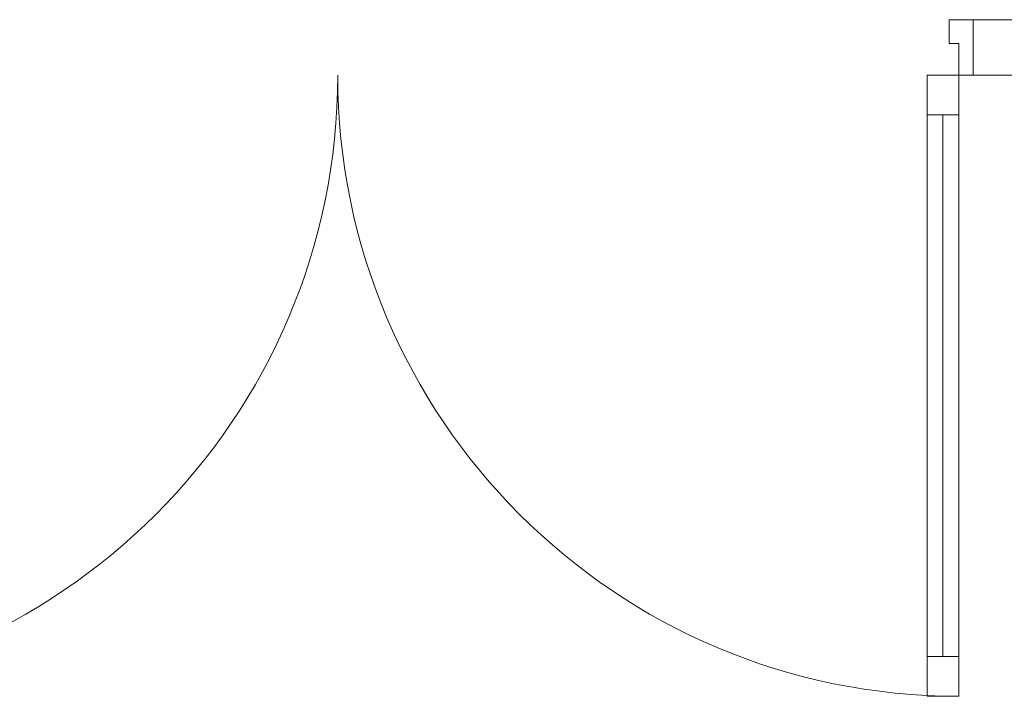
# Model space of a CAD drawing. Header units: millimetres. Extents: x -28277 to 305935, y -19284 to 4746.
# Tile 171 of 256: x 166836 to 168076, y 1258 to 2110. Entities that reach past the tile are written whole.
import ezdxf

# ---------------------------------------------------------------- set-up
doc = ezdxf.new("R2010")
doc.units = ezdxf.units.MM
doc.header["$MEASUREMENT"] = 0
doc.layers.add('Nuevo_08_E_Envans secs', color=7, linetype='Continuous')
doc.layers.add('Nuevo_Puertas Archicad', color=7, linetype='Continuous')
doc.layers.add('Nuevo_Puertas Archicad_Pluma_Nº__1', color=7, linetype='Continuous', lineweight=5)
doc.layers.add('Nuevo_Ventanas Archicad_Pluma_Nº__1', color=7, linetype='Continuous', lineweight=5)
doc.layers.add('Nuevo_Puertas Archicad_Pluma_Nº__3', color=7, linetype='Continuous', lineweight=5, true_color=0xa4a4a4)
doc.layers.add('Nuevo_Ventanas Archicad_Pluma_Nº__103', color=7, linetype='Continuous', lineweight=5, true_color=0xa4a4a6)
pattern_1 = [(0, (0, 0), (0, 1558.8), [97.5, -802.5]), (0, (450, 779.4), (0, 1558.8), [97.5, -802.5]), (60, (0, 0), (-1350, 779.4), [97.5, -802.5]), (60, (900, 0), (-1350, 779.4), [97.5, -802.5]), (120, (97.5, 0), (1350, 779.4), [97.5, -802.5]), (120, (997.5, 0), (1350, 779.4), [97.5, -802.5]), (0, (0, 150), (0, 300), [0, -300, 0, -450]), (45, (150, 150), (-212.13, 212.13), [0, -225, 0, -375])]

# ---------------------------------------------------------------- blocks, each defined once
blk = doc.blocks.new('Ventana Escaparate 27_7')
at = {"layer": 'Nuevo_Ventanas Archicad_Pluma_Nº__103', "linetype": 'Continuous', "lineweight": 5, "true_color": 0xa4a4a6}
h = blk.add_hatch(dxfattribs=at)
h.set_pattern_fill('Acero_0007', color=253, style=0, pattern_type=2)
h.set_pattern_definition([(45, (0, 0), (-318.2, 318.2), []), (45, (-106.07, 106.07), (-318.2, 318.2), [])])
h.paths.add_polyline_path([(-1585, 0), (-1585, -70), (-1545, -70), (-1545, 0)])
at = {"layer": 'Nuevo_Ventanas Archicad_Pluma_Nº__1', "color": 7, "linetype": 'Continuous', "lineweight": 5}
for p, q in [((-1585, 0), (1585, 0)), ((-1585, 0), (1585, 0)), ((-1585, 0), (-1585, -70)), ((-1545, 0), (-1585, 0)), ((-1585, -5), (-1585, 0)), ((-1585, -5), (-1585, 0)), ((-1585, -65), (-1585, -5)), ((-1585, -65), (-1585, -5)), ((-1585, -70), (-1585, -65)), ((-1585, -70), (-1585, -65)), ((-1585, -70), (1585, -70)), ((-1585, -70), (1585, -70)), ((-1585, -70), (-1545, -70))]:
    blk.add_line(p, q, dxfattribs=at)
blk = doc.blocks.new('Puerta Doble 27_5')
at = {"layer": 'Nuevo_Puertas Archicad', "linetype": 'Continuous', "lineweight": 0, "true_color": 0xffffff}
h = blk.add_hatch(dxfattribs=at)
h.set_pattern_fill('Hormigón_en_Masa_0007', style=0, pattern_type=2)
h.set_pattern_definition(pattern_1)
h.paths.add_polyline_path([(-782, 782), (-782, 732), (-742, 732), (-742, 782)])
h = blk.add_hatch(dxfattribs=at)
h.set_pattern_fill('Hormigón_en_Masa_0007', style=0, pattern_type=2)
h.set_pattern_definition(pattern_1)
h.paths.add_polyline_path([(782, 782), (742, 782), (742, 732), (782, 732)])
h = blk.add_hatch(dxfattribs=at)
h.set_pattern_fill('Hormigón_en_Masa_0007', style=0, pattern_type=2)
h.set_pattern_definition(pattern_1)
h.paths.add_polyline_path([(-742, 0), (-742, 50), (-782, 50), (-782, 0)])
h = blk.add_hatch(dxfattribs=at)
h.set_pattern_fill('Hormigón_en_Masa_0007', style=0, pattern_type=2)
h.set_pattern_definition(pattern_1)
h.paths.add_polyline_path([(742, 0), (782, 0), (782, 50), (742, 50)])
at = {"layer": 'Nuevo_Puertas Archicad_Pluma_Nº__1', "color": 7, "linetype": 'Continuous', "lineweight": 5}
for p, q in [((-782, 782), (-782, 732)), ((-742, 782), (-782, 782)), ((-742, 732), (-742, 782)), ((742, 732), (742, 782)), ((742, 782), (782, 782)), ((782, 782), (782, 732)), ((-782, 732), (-742, 732)), ((-762, 732), (-762, 50)), ((782, 732), (742, 732)), ((762, 732), (762, 50)), ((-742, 50), (-782, 50)), ((-782, 50), (-782, 0)), ((-742, 0), (-742, 50)), ((742, 0), (742, 50)), ((742, 50), (782, 50)), ((782, 50), (782, 0)), ((-782, 0), (-800, 0)), ((-800, 0), (-800, -70)), ((-800, 0), (-800, -5)), ((-800, 0), (-800, -5)), ((-782, -40), (-782, 0)), ((-782, 0), (-742, 0)), ((782, 0), (742, 0)), ((800, 0), (782, 0)), ((782, 0), (782, -40)), ((800, -70), (800, 0)), ((800, 0), (800, -5)), ((800, 0), (800, -5)), ((-800, -5), (-800, -65)), ((-800, -5), (-800, -65)), ((800, -5), (800, -65)), ((800, -5), (800, -65)), ((-770, -40), (-782, -40)), ((-770, -70), (-770, -40)), ((782, -40), (770, -40)), ((770, -40), (770, -70)), ((-800, -65), (-800, -70)), ((-800, -65), (-800, -70)), ((-800, -70), (-770, -70)), ((770, -70), (800, -70)), ((800, -65), (800, -70)), ((800, -65), (800, -70))]:
    blk.add_line(p, q, dxfattribs=at)
at = {"layer": 'Nuevo_Puertas Archicad_Pluma_Nº__1', "color": 7, "linetype": 'Continuous', "lineweight": 5, "flags": 128}
for points in [[(-782, 732), (-782, 50), (-762, 50), (-762, 732)], [(-762, 732), (-762, 50), (-742, 50), (-742, 732)], [(762, 732), (762, 50), (742, 50), (742, 732)], [(782, 732), (782, 50), (762, 50), (762, 732)]]:
    blk.add_lwpolyline(points, close=True, dxfattribs=at)
at = {"layer": 'Nuevo_Puertas Archicad_Pluma_Nº__3', "color": 253, "linetype": 'Continuous', "lineweight": 5, "true_color": 0xa4a4a4}
for centre, start, end in [((-782, 0), 0, 90), ((782, 0), 90, 180)]:
    blk.add_arc(centre, 782, start, end, dxfattribs=at)
blk = doc.blocks.new('Muro_174_7', base_point=(171206.6, 2109.6))
at = {"layer": 'Nuevo_Puertas Archicad', "color": 253, "linetype": 'Continuous', "lineweight": 5, "true_color": 0xa4a4a6, "zscale": 1000, "rotation": 180}
blk.add_blockref('Puerta Doble 27_5', (167236.6, 2039.6), dxfattribs=at)
at = {"layer": 'Nuevo_Ventanas Archicad_Pluma_Nº__1', "color": 7, "linetype": 'Continuous', "lineweight": 5, "zscale": 1000}
blk.add_blockref('Ventana Escaparate 27_7', (169621.6, 2109.6), dxfattribs=at)

msp = doc.modelspace()

# ---------------------------------------------------------------- block references
at = {"layer": 'Nuevo_08_E_Envans secs', "color": 7, "lineweight": 20}
msp.add_blockref('Muro_174_7', (171206.59, 2109.555), dxfattribs=at)

doc.saveas('drawing.dxf')
